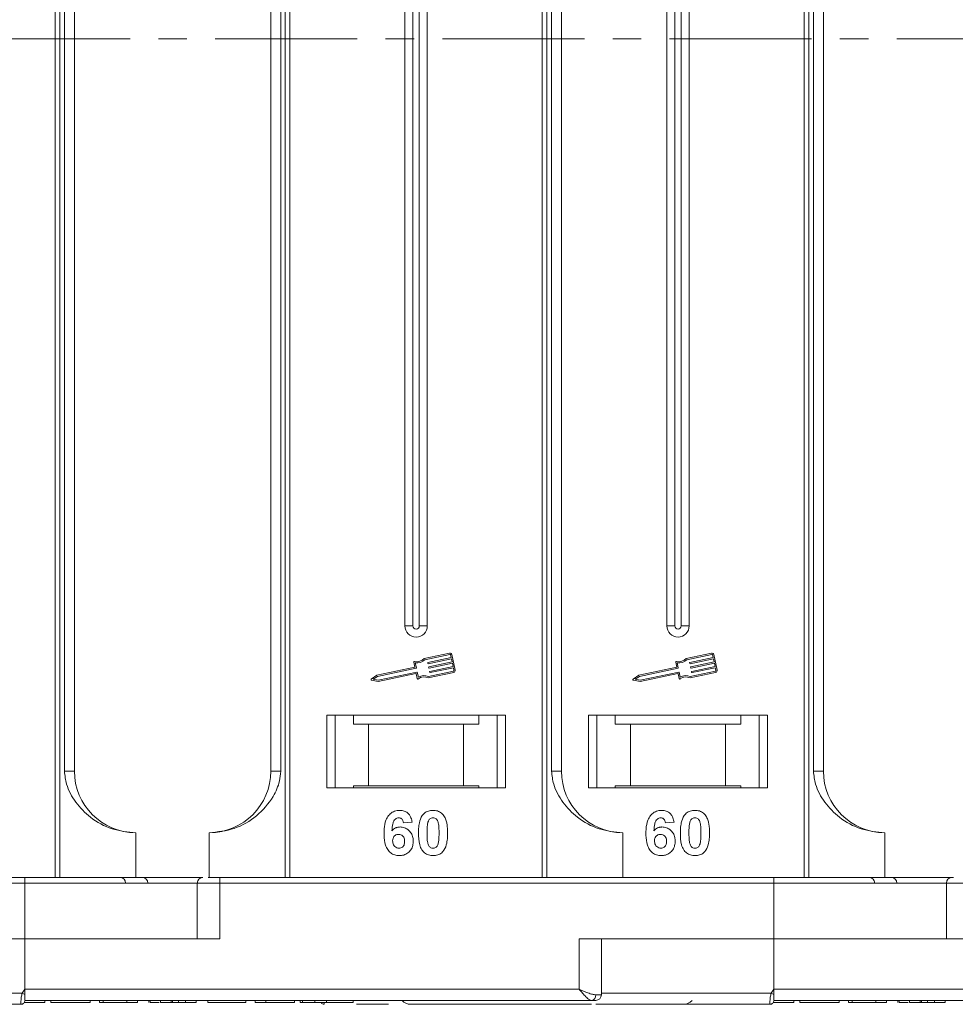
# Model space of a CAD drawing. Header units: millimetres. Extents: x -797 to 677, y 79 to 1112.
# Tile 8 of 75: x -158 to -75, y 317 to 405. Entities that reach past the tile are written whole.
import ezdxf

# ---------------------------------------------------------------- set-up
doc = ezdxf.new("R2010")
doc.units = ezdxf.units.MM
doc.linetypes.add('CENTERX2', pattern=[20.32, 12.7, -2.54, 2.54, -2.54])

msp = doc.modelspace()

# ---------------------------------------------------------------- linework, layer by layer
at = {"color": 7, "linetype": 'Continuous', "lineweight": 15}
for p, q in [((-155.07, 478.771), (-155.07, 403.771)), ((-154.651, 403.771), (-154.651, 478.771)), ((-134.495, 478.771), (-134.495, 403.771)), ((-134.076, 403.771), (-134.076, 478.771)), ((-111.5, 478.771), (-111.5, 403.771)), ((-111.081, 403.771), (-111.081, 478.771)), ((-88.07, 478.771), (-88.07, 403.771)), ((-87.651, 403.771), (-87.651, 478.771)), ((-154.244, 469.271), (-154.244, 403.771)), ((-153.359, 403.771), (-153.359, 469.271)), ((-135.788, 469.271), (-135.788, 403.771)), ((-134.903, 403.771), (-134.903, 469.271)), ((-110.673, 469.271), (-110.673, 403.771)), ((-109.788, 403.771), (-109.788, 469.271)), ((-87.244, 469.271), (-87.244, 403.771)), ((-86.359, 403.771), (-86.359, 469.271)), ((-123.788, 456.271), (-123.788, 403.771)), ((-123.073, 456.271), (-123.073, 403.771)), ((-122.503, 403.771), (-122.503, 456.271)), ((-121.788, 403.771), (-121.788, 456.271)), ((-100.359, 456.271), (-100.359, 403.771)), ((-99.644, 456.271), (-99.644, 403.771)), ((-99.074, 403.771), (-99.074, 456.271)), ((-98.359, 403.771), (-98.359, 456.271)), ((-155.07, 403.771), (-155.07, 328.771)), ((-154.651, 328.771), (-154.651, 403.771)), ((-154.244, 403.771), (-154.244, 338.271)), ((-153.359, 338.271), (-153.359, 403.771)), ((-135.788, 403.771), (-135.788, 338.271)), ((-134.903, 338.271), (-134.903, 403.771)), ((-134.495, 403.771), (-134.495, 328.771)), ((-134.076, 328.771), (-134.076, 403.771)), ((-123.788, 403.771), (-123.788, 351.271)), ((-123.073, 403.771), (-123.073, 351.271)), ((-122.503, 351.271), (-122.503, 403.771)), ((-121.788, 351.271), (-121.788, 403.771)), ((-111.5, 403.771), (-111.5, 328.771)), ((-111.081, 328.771), (-111.081, 403.771)), ((-110.673, 403.771), (-110.673, 338.271)), ((-109.788, 338.271), (-109.788, 403.771)), ((-100.359, 403.771), (-100.359, 351.271)), ((-99.644, 403.771), (-99.644, 351.271)), ((-99.074, 351.271), (-99.074, 403.771)), ((-98.359, 351.271), (-98.359, 403.771)), ((-88.07, 403.771), (-88.07, 328.771)), ((-87.651, 328.771), (-87.651, 403.771)), ((-87.244, 403.771), (-87.244, 338.271)), ((-86.359, 338.271), (-86.359, 403.771)), ((-123.073, 351.271), (-123.788, 351.271)), ((-121.788, 351.271), (-122.503, 351.271)), ((-99.644, 351.271), (-100.359, 351.271)), ((-98.359, 351.271), (-99.074, 351.271)), ((-119.792, 348.837), (-122.07, 348.356)), ((-96.362, 348.837), (-98.641, 348.356)), ((-122.992, 348.025), (-122.899, 347.581)), ((-122.859, 347.963), (-122.765, 347.519)), ((-119.767, 348.722), (-122.01, 348.249)), ((-121.742, 347.915), (-121.754, 347.972)), ((-121.732, 348.007), (-119.649, 348.447)), ((-119.625, 348.332), (-121.708, 347.892)), ((-121.647, 347.605), (-119.564, 348.045)), ((-119.54, 347.93), (-121.623, 347.49)), ((-119.649, 348.447), (-119.698, 348.677)), ((-119.564, 348.045), (-119.625, 348.332)), ((-119.292, 347.322), (-119.583, 348.701)), ((-119.479, 347.643), (-119.54, 347.93)), ((-99.563, 348.025), (-99.469, 347.581)), ((-99.43, 347.963), (-99.336, 347.519)), ((-96.338, 348.722), (-98.581, 348.249)), ((-98.313, 347.915), (-98.325, 347.972)), ((-98.302, 348.007), (-96.22, 348.447)), ((-96.195, 348.332), (-98.278, 347.892)), ((-98.217, 347.605), (-96.135, 348.045)), ((-96.111, 347.93), (-98.193, 347.49)), ((-96.22, 348.447), (-96.268, 348.677)), ((-96.135, 348.045), (-96.195, 348.332)), ((-95.862, 347.322), (-96.153, 348.701)), ((-96.05, 347.643), (-96.111, 347.93)), ((-122.899, 347.581), (-126.297, 346.863)), ((-122.788, 347.484), (-126.249, 346.753)), ((-126.177, 346.408), (-122.715, 347.139)), ((-122.68, 347.117), (-122.587, 346.673)), ((-121.706, 346.632), (-119.428, 347.114)), ((-121.694, 346.755), (-119.452, 347.229)), ((-121.657, 347.513), (-121.67, 347.57)), ((-121.572, 347.111), (-121.585, 347.168)), ((-121.562, 347.203), (-119.479, 347.643)), ((-119.455, 347.528), (-121.538, 347.088)), ((-119.406, 347.298), (-119.455, 347.528)), ((-99.469, 347.581), (-102.868, 346.863)), ((-99.359, 347.484), (-102.82, 346.753)), ((-102.747, 346.408), (-99.286, 347.139)), ((-99.251, 347.117), (-99.157, 346.673)), ((-98.277, 346.632), (-95.998, 347.114)), ((-98.265, 346.755), (-96.022, 347.229)), ((-98.228, 347.513), (-98.24, 347.57)), ((-98.143, 347.111), (-98.155, 347.168)), ((-98.132, 347.203), (-96.05, 347.643)), ((-96.026, 347.528), (-98.108, 347.088)), ((-95.977, 347.298), (-96.026, 347.528)), ((-126.297, 346.863), (-126.799, 346.512)), ((-126.777, 346.406), (-126.176, 346.288)), ((-126.249, 346.753), (-126.619, 346.495)), ((-126.619, 346.495), (-126.177, 346.408)), ((-126.176, 346.288), (-122.806, 347)), ((-122.771, 346.977), (-122.683, 346.562)), ((-102.868, 346.863), (-103.37, 346.512)), ((-103.347, 346.406), (-102.746, 346.288)), ((-102.82, 346.753), (-103.189, 346.495)), ((-103.189, 346.495), (-102.747, 346.408)), ((-102.746, 346.288), (-99.376, 347)), ((-99.342, 346.977), (-99.254, 346.562)), ((-114.788, 343.271), (-130.788, 343.271)), ((-130.788, 343.271), (-130.788, 336.771)), ((-130.038, 336.771), (-130.038, 343.271)), ((-128.402, 343.271), (-128.402, 342.471)), ((-117.174, 342.471), (-117.174, 343.271)), ((-115.538, 343.271), (-115.538, 336.771)), ((-114.788, 336.771), (-114.788, 343.271)), ((-91.359, 343.271), (-107.359, 343.271)), ((-107.359, 343.271), (-107.359, 336.771)), ((-106.609, 336.771), (-106.609, 343.271)), ((-104.972, 343.271), (-104.972, 342.471)), ((-93.745, 342.471), (-93.745, 343.271)), ((-92.109, 343.271), (-92.109, 336.771)), ((-91.359, 336.771), (-91.359, 343.271)), ((-128.402, 342.471), (-127.038, 342.471)), ((-127.038, 342.471), (-127.038, 336.971)), ((-127.038, 342.471), (-118.538, 342.471)), ((-118.538, 336.971), (-118.538, 342.471)), ((-118.538, 342.471), (-117.174, 342.471)), ((-104.972, 342.471), (-103.609, 342.471)), ((-103.609, 342.471), (-103.609, 336.971)), ((-103.609, 342.471), (-95.109, 342.471)), ((-95.109, 336.971), (-95.109, 342.471)), ((-95.109, 342.471), (-93.745, 342.471)), ((-154.244, 338.271), (-153.359, 338.271)), ((-135.788, 338.271), (-134.903, 338.271)), ((-110.673, 338.271), (-109.788, 338.271)), ((-87.244, 338.271), (-86.359, 338.271)), ((-130.788, 336.771), (-114.788, 336.771)), ((-127.038, 336.971), (-128.402, 336.971)), ((-128.402, 336.771), (-128.402, 336.971)), ((-127.038, 336.971), (-118.538, 336.971)), ((-117.174, 336.971), (-118.538, 336.971)), ((-117.174, 336.971), (-117.174, 336.771)), ((-107.359, 336.771), (-91.359, 336.771)), ((-103.609, 336.971), (-104.972, 336.971)), ((-104.972, 336.771), (-104.972, 336.971)), ((-103.609, 336.971), (-95.109, 336.971)), ((-93.745, 336.971), (-95.109, 336.971)), ((-93.745, 336.971), (-93.745, 336.771)), ((-123.147, 333.727), (-123.916, 333.642)), ((-99.718, 333.727), (-100.487, 333.642)), ((-147.859, 332.771), (-147.859, 328.771)), ((-141.288, 328.771), (-141.288, 332.771)), ((-104.288, 332.771), (-104.288, 328.771)), ((-80.859, 332.771), (-80.859, 328.771)), ((-157.788, 328.771), (-207.36, 328.771)), ((-157.788, 328.271), (-157.788, 328.771)), ((-140.36, 328.271), (-140.36, 328.771)), ((-90.788, 328.771), (-140.36, 328.771)), ((-90.788, 328.271), (-90.788, 328.771)), ((-207.36, 328.271), (-157.788, 328.271)), ((-157.788, 328.271), (-157.788, 323.271)), ((-157.788, 328.271), (-142.36, 328.271)), ((-142.36, 328.271), (-142.36, 323.271)), ((-142.36, 328.271), (-140.36, 328.271)), ((-140.36, 323.271), (-140.36, 328.271)), ((-140.36, 328.271), (-90.788, 328.271)), ((-90.788, 328.271), (-90.788, 323.271)), ((-90.788, 328.271), (-75.36, 328.271)), ((-75.36, 328.271), (-75.36, 323.271)), ((-75.36, 328.271), (-73.36, 328.271)), ((-157.788, 323.271), (-175.217, 323.271)), ((-157.788, 318.771), (-157.788, 323.271)), ((-157.788, 323.271), (-140.36, 323.271)), ((-90.788, 323.271), (-108.217, 323.271)), ((-108.217, 323.271), (-108.217, 318.771)), ((-106.217, 318.271), (-106.217, 323.271)), ((-90.788, 318.771), (-90.788, 323.271)), ((-90.788, 323.271), (-73.36, 323.271)), ((-173.217, 318.421), (-158.022, 318.421)), ((-158.022, 318.421), (-157.788, 318.771)), ((-108.217, 318.771), (-157.788, 318.771)), ((-106.726, 318.271), (-106.217, 318.271)), ((-106.217, 318.421), (-91.022, 318.421)), ((-91.022, 318.421), (-90.788, 318.771)), ((-41.217, 318.771), (-90.788, 318.771)), ((-158.138, 317.421), (-158.138, 317.421)), ((-157.788, 317.773), (-157.788, 317.771)), ((-157.788, 317.771), (-133.16, 317.771)), ((-157.788, 317.771), (-107.098, 317.771)), ((-155.987, 317.771), (-155.987, 317.571)), ((-155.474, 317.571), (-155.474, 317.771)), ((-155.474, 317.571), (-151.948, 317.571)), ((-151.948, 317.771), (-151.948, 317.571)), ((-151.115, 317.771), (-151.115, 317.571)), ((-151.115, 317.571), (-150.795, 317.571)), ((-150.795, 317.771), (-150.795, 317.571)), ((-150.795, 317.571), (-148.679, 317.571)), ((-148.679, 317.571), (-148.679, 317.771)), ((-148.679, 317.571), (-147.718, 317.571)), ((-147.718, 317.771), (-147.718, 317.571)), ((-146.692, 317.771), (-146.692, 317.571)), ((-146.583, 317.771), (-146.583, 317.571)), ((-145.66, 317.771), (-145.66, 317.571)), ((-144.698, 317.571), (-145.66, 317.571)), ((-144.698, 317.771), (-144.698, 317.571)), ((-144.568, 317.771), (-144.568, 317.571)), ((-144.153, 317.571), (-143.948, 317.571)), ((-144.053, 317.771), (-144.053, 317.571)), ((-143.416, 317.771), (-143.416, 317.571)), ((-143.416, 317.571), (-142.455, 317.571)), ((-142.455, 317.771), (-142.455, 317.571)), ((-141.429, 317.771), (-141.429, 317.571)), ((-141.429, 317.571), (-138.032, 317.571)), ((-138.032, 317.771), (-138.032, 317.571)), ((-137.198, 317.771), (-137.198, 317.571)), ((-137.198, 317.571), (-136.237, 317.571)), ((-136.237, 317.771), (-136.237, 317.571)), ((-136.237, 317.571), (-133.673, 317.571)), ((-133.673, 317.771), (-133.673, 317.571)), ((-133.16, 317.771), (-133.16, 317.571)), ((-132.937, 317.771), (-132.937, 317.571)), ((-131.849, 317.771), (-131.849, 317.571)), ((-131.009, 317.421), (-131.009, 317.421)), ((-130.795, 317.771), (-130.795, 317.571)), ((-128.416, 317.771), (-128.416, 317.571)), ((-91.138, 317.421), (-91.138, 317.421)), ((-90.788, 317.773), (-90.788, 317.771)), ((-90.788, 317.771), (-40.098, 317.771)), ((-90.788, 317.771), (-66.16, 317.771)), ((-88.987, 317.771), (-88.987, 317.571)), ((-88.474, 317.571), (-88.474, 317.771)), ((-88.474, 317.571), (-84.948, 317.571)), ((-84.948, 317.771), (-84.948, 317.571)), ((-84.115, 317.771), (-84.115, 317.571)), ((-84.115, 317.571), (-83.795, 317.571)), ((-83.795, 317.771), (-83.795, 317.571)), ((-83.795, 317.571), (-81.679, 317.571)), ((-81.679, 317.571), (-81.679, 317.771)), ((-81.679, 317.571), (-80.718, 317.571)), ((-80.718, 317.771), (-80.718, 317.571)), ((-79.692, 317.771), (-79.692, 317.571)), ((-79.583, 317.771), (-79.583, 317.571)), ((-78.66, 317.771), (-78.66, 317.571)), ((-77.698, 317.571), (-78.66, 317.571)), ((-77.698, 317.771), (-77.698, 317.571)), ((-77.568, 317.771), (-77.568, 317.571)), ((-77.053, 317.771), (-77.053, 317.571)), ((-76.416, 317.771), (-76.416, 317.571)), ((-76.416, 317.571), (-75.455, 317.571)), ((-75.455, 317.771), (-75.455, 317.571))]:
    msp.add_line(p, q, dxfattribs=at)
at = {"color": 1, "linetype": 'CENTERX2', "lineweight": 13}
msp.add_line((501.865, 403.771), (-336.218, 403.771), dxfattribs=at)
at = {"color": 7, "linetype": 'Continuous', "lineweight": 15}
for centre, radius, start, end in [((-122.788, 351.271), 1, 180, 0), ((-122.788, 351.271), 0.285, 180, 0), ((-99.359, 351.271), 1, 180, 0), ((-99.359, 351.271), 0.285, 180, 0), ((-119.755, 348.665), 0.176, 11.9297, 101.9297), ((-96.326, 348.665), 0.176, 11.9297, 101.9297), ((-122.935, 348.037), 0.0587, 76.41469, 191.9297), ((-122.716, 348.943), 0.873, 256.41469, 317.74736), ((-122.716, 348.943), 0.99, 261.69305, 315.48899), ((-121.726, 347.979), 0.0294, 101.9297, 191.9297), ((-121.714, 347.921), 0.0294, 191.9297, 281.9297), ((-119.755, 348.665), 0.0587, 11.9297, 101.9297), ((-99.506, 348.037), 0.0587, 76.41469, 191.9297), ((-99.287, 348.943), 0.873, 256.41469, 317.74736), ((-99.287, 348.943), 0.99, 261.69305, 315.48899), ((-98.296, 347.979), 0.0294, 101.9297, 191.9297), ((-98.284, 347.921), 0.0294, 191.9297, 281.9297), ((-96.326, 348.665), 0.0587, 11.9297, 101.9297), ((-122.794, 347.513), 0.0294, 281.9297, 11.9297), ((-122.709, 347.111), 0.0294, 11.9297, 101.9297), ((-121.641, 347.576), 0.0294, 101.9297, 191.9297), ((-121.629, 347.519), 0.0294, 191.9297, 281.9297), ((-121.556, 347.174), 0.0294, 101.9297, 191.9297), ((-121.544, 347.117), 0.0294, 191.9297, 281.9297), ((-119.464, 347.286), 0.0587, 281.9297, 11.9297), ((-119.464, 347.286), 0.176, 281.9297, 11.9297), ((-99.365, 347.513), 0.0294, 281.9297, 11.9297), ((-99.28, 347.111), 0.0294, 11.9297, 101.9297), ((-98.211, 347.576), 0.0294, 101.9297, 191.9297), ((-98.199, 347.519), 0.0294, 191.9297, 281.9297), ((-98.126, 347.174), 0.0294, 101.9297, 191.9297), ((-98.114, 347.117), 0.0294, 191.9297, 281.9297), ((-96.034, 347.286), 0.0587, 281.9297, 11.9297), ((-96.034, 347.286), 0.176, 281.9297, 11.9297), ((-126.766, 346.464), 0.0587, 124.95116, 258.90824), ((-122.8, 346.971), 0.0294, 11.9297, 101.9297), ((-122.626, 346.574), 0.0587, 191.9297, 307.44471), ((-122.059, 345.834), 0.873, 66.11204, 127.44471), ((-122.059, 345.834), 0.99, 68.37041, 122.16635), ((-103.336, 346.464), 0.0587, 124.95116, 258.90824), ((-99.37, 346.971), 0.0294, 11.9297, 101.9297), ((-99.196, 346.574), 0.0587, 191.9297, 307.44471), ((-98.63, 345.834), 0.873, 66.11204, 127.44471), ((-98.63, 345.834), 0.99, 68.37041, 122.16635), ((-147.859, 338.271), 5.5, 180, 270), ((-141.288, 338.271), 5.5, 270, 0), ((-104.288, 338.271), 5.5, 180, 270), ((-80.859, 338.271), 5.5, 180, 270), ((-149.27, 328.271), 0.5, 0, 90), ((-147.287, 328.271), 0.5, 0, 90), ((-141.86, 328.271), 0.5, 90, 180), ((-82.27, 328.271), 0.5, 0, 90), ((-80.287, 328.271), 0.5, 0, 90), ((-74.86, 328.271), 0.5, 90, 180), ((-122.244, 385.348), 75.89, 241.87179, 242.07191), ((-107.173, 318.215), 0.451, 279.5202, 7.08135), ((-106.717, 318.271), 0.5, 270, 0), ((-55.244, 385.348), 75.89, 241.87179, 242.07191), ((-158.138, 317.771), 0.35, 269.99809, 359.99965), ((-131.009, 317.771), 0.35, 215.64347, 270.00182), ((-123.288, 318.421), 1, 221.2946, 270), ((-98.859, 318.421), 1, 270, 319.04573), ((-91.138, 317.771), 0.35, 269.99809, 359.99965)]:
    msp.add_arc(centre, radius, start, end, dxfattribs=at)
for points, knots in [([(-154.244, 338.271), (-154.2, 337.88), (-154.089, 336.881), (-153.266, 335.427), (-151.896, 334.014), (-150.03, 332.978), (-148.58, 332.839), (-147.859, 332.771)], [0, 0, 0, 0, 0.125713, 0.321276, 0.524466, 0.763484, 1, 1, 1, 1]), ([(-141.288, 332.771), (-140.528, 332.847), (-139.008, 333), (-136.986, 334.19), (-135.654, 335.74), (-134.994, 337.184), (-134.927, 337.977), (-134.903, 338.271)], [0, 0, 0, 0, 0.249096, 0.498243, 0.745205, 0.90541, 1, 1, 1, 1]), ([(-110.673, 338.271), (-110.63, 337.88), (-110.519, 336.881), (-109.695, 335.427), (-108.325, 334.014), (-106.46, 332.978), (-105.009, 332.839), (-104.288, 332.771)], [0, 0, 0, 0, 0.125713, 0.321276, 0.524466, 0.763484, 1, 1, 1, 1]), ([(-87.244, 338.271), (-87.2, 337.88), (-87.089, 336.881), (-86.266, 335.427), (-84.896, 334.014), (-83.03, 332.978), (-81.58, 332.839), (-80.859, 332.771)], [0, 0, 0, 0, 0.125713, 0.321276, 0.524466, 0.763484, 1, 1, 1, 1]), ([(-125.66, 332.717), (-125.657, 332.85), (-125.648, 333.252), (-125.558, 333.807), (-125.279, 334.316), (-124.933, 334.618), (-124.563, 334.756), (-124.329, 334.767), (-124.245, 334.771)], [0, 0, 0, 0, 0.142337, 0.429127, 0.589943, 0.751205, 0.909895, 1, 1, 1, 1]), ([(-124.245, 334.771), (-124.109, 334.76), (-123.863, 334.741), (-123.55, 334.557), (-123.309, 334.28), (-123.194, 333.983), (-123.157, 333.784), (-123.147, 333.727)], [0, 0, 0, 0, 0.242691, 0.439002, 0.635006, 0.895059, 1, 1, 1, 1]), ([(-122.187, 334.364), (-122.143, 334.415), (-122.053, 334.516), (-121.884, 334.632), (-121.695, 334.715), (-121.526, 334.753), (-121.384, 334.768), (-121.312, 334.77), (-121.275, 334.771)], [0, 0, 0, 0, 0.193776, 0.3936, 0.587864, 0.788908, 0.894169, 1, 1, 1, 1]), ([(-121.275, 334.771), (-121.208, 334.768), (-121.074, 334.764), (-120.876, 334.72), (-120.685, 334.643), (-120.54, 334.543), (-120.434, 334.445), (-120.385, 334.388), (-120.36, 334.36)], [0, 0, 0, 0, 0.192627, 0.388684, 0.582013, 0.783201, 0.891038, 1, 1, 1, 1]), ([(-102.23, 332.717), (-102.228, 332.85), (-102.219, 333.252), (-102.128, 333.807), (-101.85, 334.316), (-101.503, 334.618), (-101.133, 334.756), (-100.9, 334.767), (-100.815, 334.771)], [0, 0, 0, 0, 0.142337, 0.429127, 0.589943, 0.751205, 0.909895, 1, 1, 1, 1]), ([(-100.815, 334.771), (-100.679, 334.76), (-100.433, 334.741), (-100.121, 334.557), (-99.88, 334.28), (-99.764, 333.983), (-99.728, 333.784), (-99.718, 333.727)], [0, 0, 0, 0, 0.242691, 0.439002, 0.635006, 0.895059, 1, 1, 1, 1]), ([(-98.758, 334.364), (-98.713, 334.415), (-98.623, 334.516), (-98.454, 334.632), (-98.266, 334.715), (-98.096, 334.753), (-97.955, 334.768), (-97.882, 334.77), (-97.846, 334.771)], [0, 0, 0, 0, 0.193776, 0.3936, 0.587864, 0.788908, 0.894169, 1, 1, 1, 1]), ([(-97.846, 334.771), (-97.779, 334.768), (-97.644, 334.764), (-97.446, 334.72), (-97.256, 334.643), (-97.111, 334.543), (-97.004, 334.445), (-96.955, 334.388), (-96.931, 334.36)], [0, 0, 0, 0, 0.192627, 0.388684, 0.582013, 0.783201, 0.891038, 1, 1, 1, 1]), ([(-124.343, 334.104), (-124.397, 334.099), (-124.506, 334.088), (-124.658, 333.988), (-124.8, 333.815), (-124.908, 333.454), (-124.933, 333.153), (-124.949, 332.949)], [0, 0, 0, 0, 0.112049, 0.22438, 0.370115, 0.570276, 1, 1, 1, 1]), ([(-123.916, 333.642), (-123.929, 333.72), (-123.948, 333.842), (-124.039, 333.986), (-124.144, 334.067), (-124.252, 334.1), (-124.318, 334.103), (-124.343, 334.104)], [0, 0, 0, 0, 0.33384, 0.5245467, 0.7163724, 0.8918244, 1, 1, 1, 1]), ([(-122.583, 332.751), (-122.581, 332.885), (-122.576, 333.188), (-122.503, 333.716), (-122.362, 334.136), (-122.205, 334.342), (-122.187, 334.364)], [0, 0, 0, 0, 0.237381, 0.538918, 0.949082, 1, 1, 1, 1]), ([(-121.728, 333.711), (-121.704, 333.781), (-121.666, 333.893), (-121.558, 334.018), (-121.434, 334.085), (-121.335, 334.101), (-121.282, 334.104), (-121.275, 334.104)], [0, 0, 0, 0, 0.334804, 0.542561, 0.750382, 0.970721, 1, 1, 1, 1]), ([(-121.275, 334.104), (-121.218, 334.098), (-121.117, 334.088), (-120.988, 334.013), (-120.878, 333.873), (-120.778, 333.602), (-120.742, 333.205), (-120.738, 332.898), (-120.737, 332.743)], [0, 0, 0, 0, 0.105646, 0.186221, 0.267042, 0.431541, 0.712708, 1, 1, 1, 1]), ([(-120.36, 334.36), (-120.321, 334.305), (-120.241, 334.196), (-120.136, 333.964), (-120.046, 333.668), (-119.996, 333.337), (-119.971, 333.028), (-119.969, 332.838), (-119.968, 332.743)], [0, 0, 0, 0, 0.118432, 0.239329, 0.449434, 0.664178, 0.83182, 1, 1, 1, 1]), ([(-100.914, 334.104), (-100.968, 334.099), (-101.076, 334.088), (-101.229, 333.988), (-101.37, 333.815), (-101.479, 333.454), (-101.503, 333.153), (-101.52, 332.949)], [0, 0, 0, 0, 0.112049, 0.22438, 0.370115, 0.570276, 1, 1, 1, 1]), ([(-100.487, 333.642), (-100.499, 333.72), (-100.519, 333.842), (-100.609, 333.986), (-100.715, 334.067), (-100.823, 334.1), (-100.889, 334.103), (-100.914, 334.104)], [0, 0, 0, 0, 0.33384, 0.5245467, 0.7163724, 0.8918244, 1, 1, 1, 1]), ([(-99.153, 332.751), (-99.151, 332.885), (-99.146, 333.188), (-99.074, 333.716), (-98.933, 334.136), (-98.775, 334.342), (-98.758, 334.364)], [0, 0, 0, 0, 0.237381, 0.538918, 0.949082, 1, 1, 1, 1]), ([(-98.299, 333.711), (-98.275, 333.781), (-98.237, 333.893), (-98.129, 334.018), (-98.005, 334.085), (-97.906, 334.101), (-97.852, 334.104), (-97.846, 334.104)], [0, 0, 0, 0, 0.334804, 0.542561, 0.750382, 0.970721, 1, 1, 1, 1]), ([(-97.846, 334.104), (-97.788, 334.098), (-97.687, 334.088), (-97.559, 334.013), (-97.448, 333.873), (-97.349, 333.602), (-97.312, 333.205), (-97.309, 332.898), (-97.307, 332.743)], [0, 0, 0, 0, 0.105646, 0.186221, 0.267042, 0.431541, 0.712708, 1, 1, 1, 1]), ([(-96.931, 334.36), (-96.891, 334.305), (-96.812, 334.196), (-96.707, 333.964), (-96.617, 333.668), (-96.567, 333.337), (-96.542, 333.028), (-96.539, 332.838), (-96.538, 332.743)], [0, 0, 0, 0, 0.118432, 0.239329, 0.449434, 0.664178, 0.83182, 1, 1, 1, 1]), ([(-124.949, 332.949), (-124.903, 332.997), (-124.808, 333.095), (-124.663, 333.186), (-124.536, 333.236), (-124.437, 333.264), (-124.333, 333.28), (-124.262, 333.282), (-124.226, 333.283)], [0, 0, 0, 0, 0.243654, 0.49576, 0.617892, 0.741503, 0.870025, 1, 1, 1, 1]), ([(-124.226, 333.283), (-124.091, 333.271), (-123.818, 333.246), (-123.47, 333.03), (-123.204, 332.729), (-123.063, 332.376), (-123.05, 332.132), (-123.044, 332.024)], [0, 0, 0, 0, 0.210216, 0.421975, 0.620016, 0.831037, 1, 1, 1, 1]), ([(-121.814, 332.743), (-121.813, 332.81), (-121.812, 332.943), (-121.806, 333.124), (-121.796, 333.286), (-121.782, 333.428), (-121.764, 333.571), (-121.74, 333.665), (-121.728, 333.711)], [0, 0, 0, 0, 0.20527, 0.410616, 0.557148, 0.703844, 0.851475, 1, 1, 1, 1]), ([(-101.52, 332.949), (-101.473, 332.997), (-101.379, 333.095), (-101.233, 333.186), (-101.106, 333.236), (-101.007, 333.264), (-100.903, 333.28), (-100.833, 333.282), (-100.797, 333.283)], [0, 0, 0, 0, 0.243654, 0.49576, 0.617892, 0.741503, 0.870025, 1, 1, 1, 1]), ([(-100.797, 333.283), (-100.661, 333.271), (-100.389, 333.246), (-100.041, 333.03), (-99.775, 332.729), (-99.633, 332.376), (-99.621, 332.132), (-99.615, 332.024)], [0, 0, 0, 0, 0.210216, 0.421975, 0.620016, 0.831037, 1, 1, 1, 1]), ([(-98.384, 332.743), (-98.384, 332.81), (-98.383, 332.943), (-98.377, 333.124), (-98.367, 333.286), (-98.353, 333.428), (-98.334, 333.571), (-98.31, 333.665), (-98.299, 333.711)], [0, 0, 0, 0, 0.20527, 0.410616, 0.557148, 0.703844, 0.851475, 1, 1, 1, 1]), ([(-124.303, 330.719), (-124.438, 330.73), (-124.709, 330.751), (-125.069, 330.952), (-125.361, 331.257), (-125.601, 331.793), (-125.656, 332.304), (-125.659, 332.659), (-125.66, 332.717)], [0, 0, 0, 0, 0.148269, 0.297647, 0.442421, 0.607851, 0.935658, 1, 1, 1, 1]), ([(-124.891, 332.041), (-124.886, 332.124), (-124.878, 332.26), (-124.787, 332.43), (-124.664, 332.538), (-124.516, 332.607), (-124.408, 332.614), (-124.356, 332.617)], [0, 0, 0, 0, 0.2767209, 0.4568705, 0.6370074, 0.8240683, 1, 1, 1, 1]), ([(-124.356, 332.617), (-124.288, 332.611), (-124.163, 332.601), (-124.003, 332.507), (-123.884, 332.372), (-123.822, 332.188), (-123.817, 332.055), (-123.814, 331.985)], [0, 0, 0, 0, 0.213757, 0.394944, 0.576585, 0.777311, 1, 1, 1, 1]), ([(-121.275, 330.719), (-121.41, 330.73), (-121.682, 330.75), (-122.036, 330.948), (-122.324, 331.262), (-122.558, 331.873), (-122.573, 332.393), (-122.583, 332.751)], [0, 0, 0, 0, 0.1475277, 0.2965695, 0.43214, 0.6087374, 1, 1, 1, 1]), ([(-121.275, 331.386), (-121.343, 331.394), (-121.453, 331.407), (-121.582, 331.493), (-121.685, 331.644), (-121.778, 331.916), (-121.808, 332.306), (-121.812, 332.597), (-121.814, 332.743)], [0, 0, 0, 0, 0.125351, 0.202197, 0.279182, 0.459742, 0.727968, 1, 1, 1, 1]), ([(-120.737, 332.743), (-120.737, 332.677), (-120.738, 332.543), (-120.744, 332.363), (-120.754, 332.202), (-120.768, 332.06), (-120.787, 331.918), (-120.811, 331.825), (-120.823, 331.779)], [0, 0, 0, 0, 0.205942, 0.411959, 0.558149, 0.704502, 0.851801, 1, 1, 1, 1]), ([(-119.968, 332.743), (-119.97, 332.61), (-119.975, 332.307), (-120.045, 331.786), (-120.183, 331.364), (-120.341, 331.156), (-120.363, 331.126)], [0, 0, 0, 0, 0.236629, 0.537361, 0.932986, 1, 1, 1, 1]), ([(-100.873, 330.719), (-101.008, 330.73), (-101.28, 330.751), (-101.64, 330.952), (-101.932, 331.257), (-102.172, 331.793), (-102.226, 332.304), (-102.23, 332.659), (-102.23, 332.717)], [0, 0, 0, 0, 0.148269, 0.297647, 0.442421, 0.607851, 0.935658, 1, 1, 1, 1]), ([(-101.461, 332.041), (-101.456, 332.124), (-101.448, 332.26), (-101.357, 332.43), (-101.235, 332.538), (-101.086, 332.607), (-100.979, 332.614), (-100.927, 332.617)], [0, 0, 0, 0, 0.2767209, 0.4568705, 0.6370074, 0.8240683, 1, 1, 1, 1]), ([(-100.927, 332.617), (-100.859, 332.611), (-100.734, 332.601), (-100.574, 332.507), (-100.455, 332.372), (-100.392, 332.188), (-100.387, 332.055), (-100.384, 331.985)], [0, 0, 0, 0, 0.213757, 0.394944, 0.576585, 0.777311, 1, 1, 1, 1]), ([(-97.846, 330.719), (-97.981, 330.73), (-98.253, 330.75), (-98.607, 330.948), (-98.895, 331.262), (-99.128, 331.873), (-99.143, 332.393), (-99.153, 332.751)], [0, 0, 0, 0, 0.1475277, 0.2965695, 0.43214, 0.6087374, 1, 1, 1, 1]), ([(-97.846, 331.386), (-97.914, 331.394), (-98.024, 331.407), (-98.153, 331.493), (-98.256, 331.644), (-98.349, 331.916), (-98.378, 332.306), (-98.382, 332.597), (-98.384, 332.743)], [0, 0, 0, 0, 0.125351, 0.202197, 0.279182, 0.459742, 0.727968, 1, 1, 1, 1]), ([(-97.307, 332.743), (-97.308, 332.677), (-97.309, 332.543), (-97.315, 332.363), (-97.325, 332.202), (-97.339, 332.06), (-97.357, 331.918), (-97.381, 331.825), (-97.393, 331.779)], [0, 0, 0, 0, 0.205942, 0.411959, 0.558149, 0.704502, 0.851801, 1, 1, 1, 1]), ([(-96.538, 332.743), (-96.54, 332.61), (-96.545, 332.307), (-96.616, 331.786), (-96.754, 331.364), (-96.911, 331.156), (-96.934, 331.126)], [0, 0, 0, 0, 0.236629, 0.537361, 0.932986, 1, 1, 1, 1]), ([(-124.318, 331.386), (-124.385, 331.393), (-124.522, 331.408), (-124.698, 331.524), (-124.824, 331.682), (-124.882, 331.864), (-124.888, 331.984), (-124.891, 332.041)], [0, 0, 0, 0, 0.207905, 0.419981, 0.630626, 0.821735, 1, 1, 1, 1]), ([(-123.814, 331.985), (-123.818, 331.899), (-123.824, 331.761), (-123.897, 331.582), (-124.008, 331.473), (-124.152, 331.399), (-124.259, 331.391), (-124.318, 331.386)], [0, 0, 0, 0, 0.2886974, 0.4635526, 0.6399417, 0.8018084, 1, 1, 1, 1]), ([(-123.044, 332.024), (-123.052, 331.889), (-123.068, 331.619), (-123.234, 331.238), (-123.519, 330.939), (-123.892, 330.748), (-124.165, 330.729), (-124.303, 330.719)], [0, 0, 0, 0, 0.1978309, 0.3972998, 0.5989102, 0.7987412, 1, 1, 1, 1]), ([(-120.823, 331.779), (-120.846, 331.71), (-120.884, 331.598), (-120.991, 331.473), (-121.113, 331.407), (-121.212, 331.389), (-121.267, 331.386), (-121.275, 331.386)], [0, 0, 0, 0, 0.3336776, 0.5404125, 0.7472639, 0.9612091, 1, 1, 1, 1]), ([(-100.888, 331.386), (-100.956, 331.393), (-101.093, 331.408), (-101.268, 331.524), (-101.395, 331.682), (-101.453, 331.864), (-101.458, 331.984), (-101.461, 332.041)], [0, 0, 0, 0, 0.207905, 0.419981, 0.630626, 0.821735, 1, 1, 1, 1]), ([(-100.384, 331.985), (-100.388, 331.899), (-100.395, 331.761), (-100.468, 331.582), (-100.578, 331.473), (-100.722, 331.399), (-100.829, 331.391), (-100.888, 331.386)], [0, 0, 0, 0, 0.2886974, 0.4635526, 0.6399417, 0.8018084, 1, 1, 1, 1]), ([(-99.615, 332.024), (-99.623, 331.889), (-99.638, 331.619), (-99.804, 331.238), (-100.09, 330.939), (-100.463, 330.748), (-100.736, 330.729), (-100.873, 330.719)], [0, 0, 0, 0, 0.1978309, 0.3972998, 0.5989102, 0.7987412, 1, 1, 1, 1]), ([(-97.393, 331.779), (-97.416, 331.71), (-97.454, 331.598), (-97.562, 331.473), (-97.684, 331.407), (-97.783, 331.389), (-97.837, 331.386), (-97.846, 331.386)], [0, 0, 0, 0, 0.3336776, 0.5404125, 0.7472639, 0.9612091, 1, 1, 1, 1]), ([(-120.363, 331.126), (-120.408, 331.075), (-120.498, 330.974), (-120.667, 330.858), (-120.855, 330.775), (-121.025, 330.737), (-121.166, 330.722), (-121.239, 330.72), (-121.275, 330.719)], [0, 0, 0, 0, 0.193769, 0.393564, 0.587886, 0.789131, 0.894283, 1, 1, 1, 1]), ([(-96.934, 331.126), (-96.978, 331.075), (-97.068, 330.974), (-97.237, 330.858), (-97.426, 330.775), (-97.595, 330.737), (-97.737, 330.722), (-97.809, 330.72), (-97.846, 330.719)], [0, 0, 0, 0, 0.193769, 0.393564, 0.587886, 0.789131, 0.894283, 1, 1, 1, 1]), ([(-141.86, 328.771), (-142.108, 328.771), (-143.31, 328.771), (-145.913, 328.771), (-149.635, 328.771), (-153.723, 328.771), (-156.447, 328.771), (-157.788, 328.771)], [0, 0, 0, 0, 0.052091, 0.252501, 0.508821, 0.75816, 1, 1, 1, 1]), ([(-140.36, 328.771), (-140.518, 328.771), (-140.844, 328.771), (-141.205, 328.771), (-141.348, 328.771), (-141.381, 328.771)], [0, 0, 0, 0, 0.421218, 0.866389, 1, 1, 1, 1]), ([(-74.731, 328.771), (-75.021, 328.771), (-76.266, 328.771), (-78.913, 328.771), (-82.635, 328.771), (-86.723, 328.771), (-89.447, 328.771), (-90.788, 328.771)], [0, 0, 0, 0, 0.060519, 0.259148, 0.513188, 0.76031, 1, 1, 1, 1]), ([(-158.138, 317.421), (-158.138, 317.428), (-158.139, 317.441), (-158.138, 317.544), (-158.136, 317.69), (-158.125, 317.874), (-158.105, 318.056), (-158.076, 318.243), (-158.039, 318.365), (-158.022, 318.421)], [0, 0, 0, 0, 0.172016, 0.3127556, 0.4995985, 0.630391, 0.7580256, 0.8892284, 1, 1, 1, 1]), ([(-157.788, 318.296), (-157.788, 318.204), (-157.788, 318.019), (-157.788, 317.857), (-157.788, 317.827), (-157.788, 317.818)], [0, 0, 0, 0, 0.412979, 0.825987, 1, 1, 1, 1]), ([(-107.098, 317.771), (-107.166, 317.787), (-107.31, 317.823), (-107.589, 318.073), (-107.899, 318.403), (-108.111, 318.648), (-108.217, 318.771)], [0, 0, 0, 0, 0.23435, 0.498195, 0.748869, 1, 1, 1, 1]), ([(-108.217, 318.771), (-107.947, 318.654), (-107.529, 318.474), (-107.03, 318.302), (-106.821, 318.28), (-106.726, 318.271)], [0, 0, 0, 0, 0.498413, 0.772928, 1, 1, 1, 1]), ([(-91.138, 317.421), (-91.138, 317.428), (-91.139, 317.441), (-91.138, 317.544), (-91.136, 317.69), (-91.125, 317.874), (-91.105, 318.056), (-91.076, 318.243), (-91.039, 318.365), (-91.022, 318.421)], [0, 0, 0, 0, 0.172016, 0.312756, 0.499599, 0.630391, 0.758026, 0.889228, 1, 1, 1, 1]), ([(-90.788, 318.296), (-90.788, 318.204), (-90.788, 318.019), (-90.788, 317.857), (-90.788, 317.827), (-90.788, 317.818)], [0, 0, 0, 0, 0.412979, 0.825987, 1, 1, 1, 1]), ([(-173.714, 317.421), (-173.464, 317.421), (-172.284, 317.421), (-169.739, 317.421), (-166.109, 317.421), (-162.116, 317.421), (-159.451, 317.421), (-158.138, 317.421)], [0, 0, 0, 0, 0.053852, 0.25371, 0.509545, 0.758465, 1, 1, 1, 1]), ([(-157.859, 317.571), (-157.629, 317.571), (-157.136, 317.571), (-156.547, 317.571), (-156.121, 317.571), (-155.996, 317.571), (-155.989, 317.571), (-155.987, 317.571)], [0, 0, 0, 0, 0.205316, 0.4404954, 0.6459882, 0.9222464, 1, 1, 1, 1]), ([(-146.583, 317.571), (-146.529, 317.571), (-146.42, 317.571), (-146.138, 317.571), (-145.9, 317.571), (-145.785, 317.571)], [0, 0, 0, 0, 0.340793, 0.682566, 1, 1, 1, 1]), ([(-144.568, 317.571), (-144.587, 317.571), (-144.625, 317.571), (-144.653, 317.571), (-144.673, 317.571), (-144.685, 317.571), (-144.694, 317.571), (-144.697, 317.571), (-144.698, 317.571)], [0, 0, 0, 0, 0.193806, 0.393127, 0.544069, 0.695412, 0.847613, 1, 1, 1, 1]), ([(-144.053, 317.571), (-144.095, 317.571), (-144.179, 317.571), (-144.289, 317.571), (-144.383, 317.571), (-144.455, 317.571), (-144.518, 317.571), (-144.551, 317.571), (-144.568, 317.571)], [0, 0, 0, 0, 0.202387, 0.410907, 0.557829, 0.709472, 0.853224, 1, 1, 1, 1]), ([(-143.416, 317.571), (-143.419, 317.571), (-143.424, 317.571), (-143.473, 317.571), (-143.564, 317.571), (-143.682, 317.571), (-143.848, 317.571), (-143.975, 317.571), (-144.053, 317.571)], [0, 0, 0, 0, 0.292027, 0.504854, 0.613905, 0.723685, 0.829816, 1, 1, 1, 1]), ([(-133.16, 317.571), (-133.159, 317.571), (-133.158, 317.571), (-133.144, 317.571), (-133.119, 317.571), (-133.078, 317.571), (-133.021, 317.571), (-132.965, 317.571), (-132.937, 317.571)], [0, 0, 0, 0, 0.1539502, 0.3081809, 0.478699, 0.6499612, 0.8242026, 1, 1, 1, 1]), ([(-132.937, 317.571), (-132.877, 317.571), (-132.757, 317.571), (-132.44, 317.571), (-132.119, 317.571), (-131.878, 317.571), (-131.849, 317.571)], [0, 0, 0, 0, 0.250896, 0.502166, 0.940512, 1, 1, 1, 1]), ([(-131.849, 317.571), (-131.787, 317.571), (-131.663, 317.571), (-131.478, 317.571), (-131.303, 317.571), (-131.135, 317.571), (-130.966, 317.571), (-130.852, 317.571), (-130.795, 317.571)], [0, 0, 0, 0, 0.185429, 0.37219, 0.527708, 0.683877, 0.841678, 1, 1, 1, 1]), ([(-131.009, 317.541), (-131.008, 317.51), (-131.008, 317.439), (-131.008, 317.427), (-131.009, 317.421)], [0, 0, 0, 0, 0.449984, 1, 1, 1, 1]), ([(-130.795, 317.571), (-130.662, 317.571), (-130.258, 317.571), (-129.603, 317.571), (-128.985, 317.571), (-128.557, 317.571), (-128.426, 317.571), (-128.418, 317.571), (-128.416, 317.571)], [0, 0, 0, 0, 0.101398, 0.306996, 0.506144, 0.685262, 0.924557, 1, 1, 1, 1]), ([(-128.113, 317.421), (-127.768, 317.421), (-126.8, 317.421), (-125.856, 317.421), (-125.249, 317.421)], [0, 0, 0, 0, 0.3567195, 1, 1, 1, 1]), ([(-123.288, 317.421), (-123.242, 317.421), (-123.149, 317.421), (-122.378, 317.421), (-121.211, 317.421), (-119.741, 317.421), (-118.092, 317.421), (-116.154, 317.421), (-113.19, 317.421), (-110.137, 317.421), (-107.657, 317.421), (-107.098, 317.421)], [0, 0, 0, 0, 0.116114, 0.23577, 0.358733, 0.454818, 0.550887, 0.648986, 0.747068, 0.942991, 1, 1, 1, 1]), ([(-106.717, 317.421), (-106.465, 317.421), (-105.285, 317.421), (-102.739, 317.421), (-99.109, 317.421), (-95.116, 317.421), (-92.451, 317.421), (-91.138, 317.421)], [0, 0, 0, 0, 0.054031, 0.253851, 0.509638, 0.75851, 1, 1, 1, 1]), ([(-90.859, 317.571), (-90.629, 317.571), (-90.136, 317.571), (-89.547, 317.571), (-89.121, 317.571), (-88.996, 317.571), (-88.989, 317.571), (-88.987, 317.571)], [0, 0, 0, 0, 0.205315, 0.440495, 0.645988, 0.922246, 1, 1, 1, 1]), ([(-79.583, 317.571), (-79.529, 317.571), (-79.42, 317.571), (-79.138, 317.571), (-78.9, 317.571), (-78.785, 317.571)], [0, 0, 0, 0, 0.340796, 0.682573, 1, 1, 1, 1]), ([(-77.568, 317.571), (-77.587, 317.571), (-77.625, 317.571), (-77.653, 317.571), (-77.673, 317.571), (-77.685, 317.571), (-77.694, 317.571), (-77.697, 317.571), (-77.698, 317.571)], [0, 0, 0, 0, 0.193806, 0.393127, 0.544069, 0.695412, 0.847613, 1, 1, 1, 1]), ([(-77.053, 317.571), (-77.095, 317.571), (-77.179, 317.571), (-77.289, 317.571), (-77.383, 317.571), (-77.455, 317.571), (-77.518, 317.571), (-77.551, 317.571), (-77.568, 317.571)], [0, 0, 0, 0, 0.202387, 0.410907, 0.557829, 0.709472, 0.853224, 1, 1, 1, 1]), ([(-77.193, 317.571), (-77.18, 317.571), (-77.078, 317.571), (-77.008, 317.571), (-76.948, 317.571)], [0, 0, 0, 0, 0.13346, 1, 1, 1, 1]), ([(-76.416, 317.571), (-76.419, 317.571), (-76.424, 317.571), (-76.473, 317.571), (-76.564, 317.571), (-76.682, 317.571), (-76.848, 317.571), (-76.975, 317.571), (-77.053, 317.571)], [0, 0, 0, 0, 0.292027, 0.504854, 0.613905, 0.723685, 0.829816, 1, 1, 1, 1])]:
    msp.add_open_spline(points, degree=3, knots=knots, dxfattribs=at)
for points in [[(-157.788, 318.771), (-157.788, 318.688), (-157.788, 318.522), (-157.788, 318.371), (-157.788, 318.296)], [(-90.788, 318.771), (-90.788, 318.688), (-90.788, 318.522), (-90.788, 318.371), (-90.788, 318.296)], [(-106.717, 317.771), (-106.734, 317.771), (-106.769, 317.771), (-106.989, 317.771), (-107.098, 317.771)]]:
    msp.add_open_spline(points, degree=3, dxfattribs=at)

doc.saveas('drawing.dxf')
